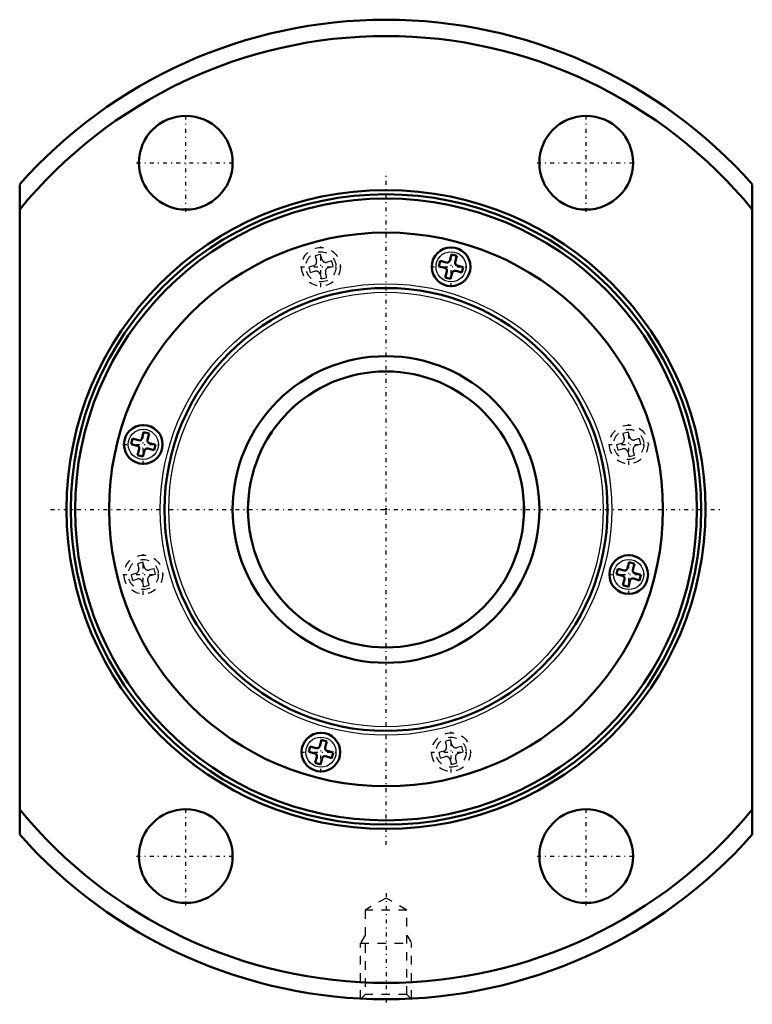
# Model space of a CAD drawing. Header units: millimetres. Extents: x -43 to 43, y -58 to 58.
import ezdxf

# ---------------------------------------------------------------- set-up
doc = ezdxf.new("R2010")
doc.units = ezdxf.units.MM
doc.linetypes.add('Center', pattern=[1.5, 0.45, -0.5, 0.05, -0.5])
doc.linetypes.add('Dashed', pattern=[2, 1, -1])
for name, color, linetype, lineweight in [('2d ConnectionPoints', 7, 'Continuous', 50), ('AM_0', 7, 'Continuous', 50), ('AM_4', 3, 'Continuous', 25), ('AM_5', 3, 'Continuous', 25), ('AM_7', 7, 'Center', 25), ('AM_9', 6, 'Dashed', 25)]:
    doc.layers.add(name, color=color, linetype=linetype, lineweight=lineweight)

# ---------------------------------------------------------------- blocks, each defined once
blk = doc.blocks.new('1_BLK3624_5_6ZZ_Nut_0_in_BLK3624_5_6ZZ_144LC7T_000_2')
at = {"layer": 'AM_0'}
for p, q in [((-43, 38.17), (-43, -38.17)), ((43, -38.17), (43, 38.17)), ((6.37, 29.18), (6.2, 28.54)), ((7.08, 28.98), (6.37, 29.18)), ((7.68, 29.93), (7.49, 29.22)), ((7.68, 29.93), (8.32, 29.76)), ((8.12, 29.05), (8.32, 29.76)), ((6.2, 28.54), (6.91, 28.35)), ((7.15, 27.94), (6.95, 27.23)), ((7.59, 27.06), (7.78, 27.77)), ((8.19, 28.01), (8.9, 27.81)), ((9.07, 28.45), (8.36, 28.64)), ((8.9, 27.81), (9.07, 28.45)), ((6.95, 27.23), (7.59, 27.06)), ((-29.76, 8.32), (-29.93, 7.68)), ((-29.05, 8.12), (-29.76, 8.32)), ((-28.45, 9.07), (-28.64, 8.36)), ((-28.45, 9.07), (-27.81, 8.9)), ((-28.01, 8.19), (-27.81, 8.9)), ((-29.93, 7.68), (-29.22, 7.49)), ((-28.98, 7.08), (-29.18, 6.37)), ((-27.94, 7.15), (-27.23, 6.95)), ((-27.06, 7.59), (-27.77, 7.78)), ((-27.23, 6.95), (-27.06, 7.59)), ((-29.18, 6.37), (-28.54, 6.2)), ((-28.54, 6.2), (-28.35, 6.91)), ((28.54, -6.2), (28.35, -6.91)), ((28.54, -6.2), (29.18, -6.37)), ((28.98, -7.08), (29.18, -6.37)), ((27.23, -6.95), (27.06, -7.59)), ((27.06, -7.59), (27.77, -7.78)), ((27.94, -7.15), (27.23, -6.95)), ((29.93, -7.68), (29.22, -7.49)), ((29.76, -8.32), (29.93, -7.68)), ((28.01, -8.19), (27.81, -8.9)), ((27.81, -8.9), (28.45, -9.07)), ((28.45, -9.07), (28.64, -8.36)), ((29.05, -8.12), (29.76, -8.32)), ((-7.59, -27.06), (-7.78, -27.77)), ((-7.59, -27.06), (-6.95, -27.23)), ((-7.15, -27.94), (-6.95, -27.23)), ((-8.9, -27.81), (-9.07, -28.45)), ((-9.07, -28.45), (-8.36, -28.64)), ((-8.19, -28.01), (-8.9, -27.81)), ((-6.2, -28.54), (-6.91, -28.35)), ((-6.37, -29.18), (-6.2, -28.54)), ((-8.12, -29.05), (-8.32, -29.76)), ((-8.32, -29.76), (-7.68, -29.93)), ((-7.68, -29.93), (-7.49, -29.22)), ((-7.08, -28.98), (-6.37, -29.18))]:
    blk.add_line(p, q, dxfattribs=at)
for centre, radius in [((-23.5, 40.7), 5.5), ((23.5, 40.7), 5.5), ((0, 0), 37.5), ((0, 0), 37), ((0, 0), 36.5), ((0, 0), 32.5), ((7.64, 28.49), 2.27), ((0, 0), 26), ((-28.49, 7.64), 2.27), ((28.49, -7.64), 2.27), ((-7.64, -28.49), 2.27), ((-23.5, -40.7), 5.5), ((23.5, -40.7), 5.5)]:
    blk.add_circle(centre, radius, dxfattribs=at)
for centre, radius, start, end in [((0, 0), 57.5, 41.5976, 138.4024), ((0, 0), 55.58, 39.3205, 140.6795), ((7.17, 29.3), 0.33, 255, 345), ((8.44, 28.96), 0.33, 165, 255), ((6.83, 28.03), 0.33, 345, 75), ((8.1, 27.69), 0.33, 75, 165), ((-28.96, 8.44), 0.33, 255, 345), ((-27.69, 8.1), 0.33, 165, 255), ((-29.3, 7.17), 0.33, 345, 75), ((-28.03, 6.83), 0.33, 75, 165), ((28.03, -6.83), 0.33, 255, 345), ((27.69, -8.1), 0.33, 345, 75), ((29.3, -7.17), 0.33, 165, 255), ((28.96, -8.44), 0.33, 75, 165), ((-8.44, -28.96), 0.33, 345, 75), ((-8.1, -27.69), 0.33, 255, 345), ((-6.83, -28.03), 0.33, 165, 255), ((-7.17, -29.3), 0.33, 75, 165), ((0, 0), 55.58, 219.3205, 320.6795), ((0, 0), 57.5, 221.5976, 318.4024)]:
    blk.add_arc(centre, radius, start, end, dxfattribs=at)
at = {"layer": 'AM_4'}
for centre, radius in [((7.64, 28.49), 1.77), ((0, 0), 26.5), ((0, 0), 25.5), ((-28.49, 7.64), 1.77), ((28.49, -7.64), 1.77), ((-7.64, -28.49), 1.77)]:
    blk.add_circle(centre, radius, dxfattribs=at)
at = {"layer": 'AM_5', "linetype": 'Dashed'}
for p, q in [((-2.46, -49.96), (-3, -50.9)), ((2.46, -49.96), (3, -50.9)), ((-3, -57.42), (-3, -50.9)), ((-3, -50.9), (3, -50.9)), ((3, -57.42), (3, -50.9))]:
    blk.add_line(p, q, dxfattribs=at)
at = {"layer": 'AM_7'}
for p, q in [((-23.5, 34.93), (-23.5, 46.48)), ((23.5, 34.93), (23.5, 46.48)), ((-29.27, 40.7), (-17.73, 40.7)), ((17.73, 40.7), (29.27, 40.7)), ((0, -39.38), (0, 39.38)), ((-7.64, 26.11), (-7.64, 30.88)), ((7.64, 26.11), (7.64, 30.88)), ((-10.02, 28.49), (-5.25, 28.49)), ((5.25, 28.49), (10.02, 28.49)), ((-28.49, 5.25), (-28.49, 10.02)), ((28.49, 5.25), (28.49, 10.02)), ((-30.88, 7.64), (-26.11, 7.64)), ((26.11, 7.64), (30.88, 7.64)), ((-39.38, 0), (39.38, 0)), ((-28.49, -10.02), (-28.49, -5.25)), ((28.49, -10.02), (28.49, -5.25)), ((-30.88, -7.64), (-26.11, -7.64)), ((26.11, -7.64), (30.88, -7.64)), ((-7.64, -30.88), (-7.64, -26.11)), ((7.64, -30.88), (7.64, -26.11)), ((-10.02, -28.49), (-5.25, -28.49)), ((5.25, -28.49), (10.02, -28.49)), ((-23.5, -46.48), (-23.5, -34.93)), ((23.5, -46.48), (23.5, -34.93)), ((-29.27, -40.7), (-17.73, -40.7)), ((17.73, -40.7), (29.27, -40.7)), ((0, -45.03), (0, -58.09))]:
    blk.add_line(p, q, dxfattribs=at)
at = {"layer": 'AM_9'}
for p, q in [((-7.68, 29.93), (-8.32, 29.76)), ((-8.32, 29.76), (-8.17, 29.21)), ((-7.53, 29.38), (-7.68, 29.93)), ((-6.37, 29.18), (-6.92, 29.03)), ((-6.2, 28.54), (-6.37, 29.18)), ((-8.52, 28.6), (-9.07, 28.45)), ((-9.07, 28.45), (-8.9, 27.81)), ((-8.9, 27.81), (-8.35, 27.96)), ((-6.95, 27.23), (-7.1, 27.78)), ((-6.75, 28.39), (-6.2, 28.54)), ((-7.74, 27.61), (-7.59, 27.06)), ((-7.59, 27.06), (-6.95, 27.23)), ((28.45, 9.07), (27.81, 8.9)), ((27.81, 8.9), (27.96, 8.35)), ((28.6, 8.52), (28.45, 9.07)), ((29.76, 8.32), (29.21, 8.17)), ((29.93, 7.68), (29.76, 8.32)), ((27.61, 7.74), (27.06, 7.59)), ((27.06, 7.59), (27.23, 6.95)), ((27.23, 6.95), (27.78, 7.1)), ((29.38, 7.53), (29.93, 7.68)), ((28.39, 6.75), (28.54, 6.2)), ((28.54, 6.2), (29.18, 6.37)), ((29.18, 6.37), (29.03, 6.92)), ((-28.54, -6.2), (-29.18, -6.37)), ((-29.18, -6.37), (-29.03, -6.92)), ((-28.39, -6.75), (-28.54, -6.2)), ((-29.38, -7.53), (-29.93, -7.68)), ((-29.93, -7.68), (-29.76, -8.32)), ((-27.23, -6.95), (-27.78, -7.1)), ((-27.61, -7.74), (-27.06, -7.59)), ((-27.06, -7.59), (-27.23, -6.95)), ((-29.76, -8.32), (-29.21, -8.17)), ((-28.6, -8.52), (-28.45, -9.07)), ((-28.45, -9.07), (-27.81, -8.9)), ((-27.81, -8.9), (-27.96, -8.35)), ((7.59, -27.06), (6.95, -27.23)), ((6.95, -27.23), (7.1, -27.78)), ((7.74, -27.61), (7.59, -27.06)), ((6.75, -28.39), (6.2, -28.54)), ((6.2, -28.54), (6.37, -29.18)), ((8.9, -27.81), (8.35, -27.96)), ((8.52, -28.6), (9.07, -28.45)), ((9.07, -28.45), (8.9, -27.81)), ((6.37, -29.18), (6.92, -29.03)), ((7.53, -29.38), (7.68, -29.93)), ((7.68, -29.93), (8.32, -29.76)), ((8.32, -29.76), (8.17, -29.21)), ((0, -45.62), (-2.46, -47.04)), ((2.46, -47.04), (0, -45.62)), ((-2.46, -47.04), (-2.46, -56.96)), ((2.46, -47.04), (-2.46, -47.04)), ((2.46, -56.96), (2.46, -47.04)), ((-2.46, -56.96), (-2.92, -57.42)), ((2.46, -56.96), (-2.46, -56.96)), ((2.92, -57.42), (2.46, -56.96))]:
    blk.add_line(p, q, dxfattribs=at)
for centre, radius in [((-7.64, 28.49), 2.27), ((-7.64, 28.49), 1.77), ((28.49, 7.64), 2.27), ((28.49, 7.64), 1.77), ((-28.49, -7.64), 2.27), ((-28.49, -7.64), 1.77), ((7.64, -28.49), 2.27), ((7.64, -28.49), 1.77)]:
    blk.add_circle(centre, radius, dxfattribs=at)
for centre, start, end in [((-8.65, 29.08), 285, 15), ((-7.05, 29.51), 195, 285), ((-8.22, 27.48), 15, 105), ((-6.62, 27.91), 105, 195), ((27.48, 8.22), 285, 15), ((29.08, 8.65), 195, 285), ((27.91, 6.62), 15, 105), ((29.51, 7.05), 105, 195), ((-29.51, -7.05), 285, 15), ((-27.91, -6.62), 195, 285), ((-27.48, -8.22), 105, 195), ((-29.08, -8.65), 15, 105), ((8.22, -27.48), 195, 285), ((6.62, -27.91), 285, 15), ((8.65, -29.08), 105, 195), ((7.05, -29.51), 15, 105)]:
    blk.add_arc(centre, 0.5, start, end, dxfattribs=at)
blk = doc.blocks.new('2_BLK3624_5_60ZZ0_Shaft_0_in_BLK3624_5_6ZZ_144LC7T_000_2')
at = {"layer": 'AM_0'}
for radius in [18, 16.2]:
    blk.add_circle((0, 0), radius, dxfattribs=at)
at = {"layer": 'AM_5', "linetype": 'Dashed'}
blk.add_arc((0, 0), 16.16, 75, 15, dxfattribs=at)

msp = doc.modelspace()

# ---------------------------------------------------------------- linework, layer by layer
at = {"layer": '2d ConnectionPoints'}
msp.add_point((0, 0), dxfattribs=at)
msp.add_point((0, 0), dxfattribs=at)
msp.add_point((0, 0), dxfattribs=at)

# ---------------------------------------------------------------- block references
for name in ['1_BLK3624_5_6ZZ_Nut_0_in_BLK3624_5_6ZZ_144LC7T_000_2', '2_BLK3624_5_60ZZ0_Shaft_0_in_BLK3624_5_6ZZ_144LC7T_000_2']:
    msp.add_blockref(name, (0, 0))

doc.saveas('drawing.dxf')
